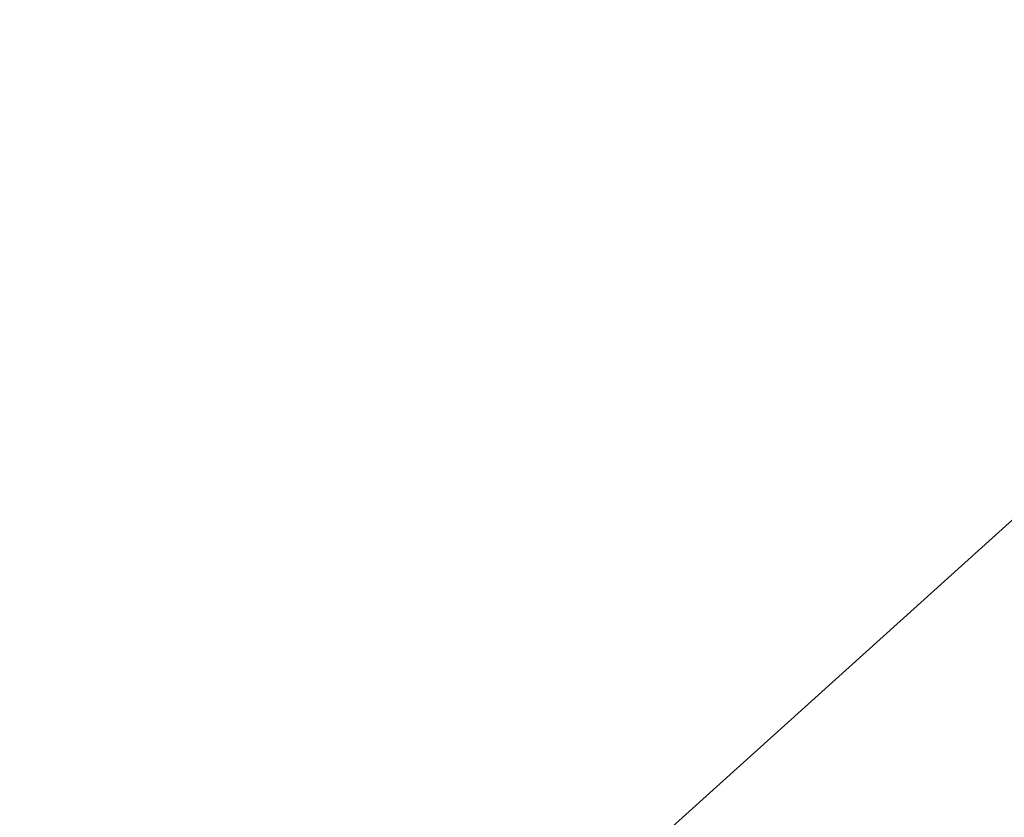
# Model space of a CAD drawing. Extents: x 7487291 to 7488682, y 5785010 to 5785505.
# Tile 157 of 256: x 7488616.65598 to 7488616.66268, y 5785405.52129 to 5785405.52671. Entities that reach past the tile are written whole.
import ezdxf

# ---------------------------------------------------------------- set-up
doc = ezdxf.new("R2010")
doc.units = 0
doc.header["$MEASUREMENT"] = 0
doc.linetypes.add('mz1.0_0.5', pattern=[1.5, 1, -0.5])
doc.layers.get('0').update_dxf_attribs({"color": 2, "linetype": 'CONTINUOUS', "lineweight": 5})
for name, color, linetype, lineweight in [('Kostka krawędz', 250, 'mz1.0_0.5', 9), ('KRAWĘZNIKI GRANITOWE', 6, 'CONTINUOUS', 18), ('pomiar', 5, 'CONTINUOUS', 5)]:
    doc.layers.add(name, color=color, linetype=linetype, lineweight=lineweight)
doc.styles.add('G7Text', font='romans.shx', dxfattribs={"width": 0.8, "oblique": 14.323945})

# ---------------------------------------------------------------- blocks, each defined once
blk = doc.blocks.new('G7PktWys')
at = {"linetype": 'Continuous', "lineweight": 0, "ltscale": 33}
h = blk.add_hatch(dxfattribs=at)
h.set_pattern_fill('DOTS', color=255, scale=100, angle=90, style=0)
h.set_pattern_definition([(90, (2, 2), (-158.75, 79.38), [0, -158.75])])
h.paths.add_polyline_path([(-0.2515702, 3.0108215), (3.7484092, 3.0108215), (3.7484092, -2.0751272), (-0.2515702, -2.0751272)])
at = {"color": 0, "linetype": 'Continuous', "lineweight": -2, "style": 'G7Text', "oblique": 14.32394, "width": 0.8, "flags": 1}
blk.add_attdef('H', (1, 1), '', height=1.8, dxfattribs=at)
at = {"color": 0, "linetype": 'Continuous', "lineweight": -2, "style": 'G7Text', "oblique": 14.32394, "width": 0.8}
blk.add_attdef('ID', (1, -1.8), '', height=0.75, dxfattribs=at)

msp = doc.modelspace()

# ---------------------------------------------------------------- linework, layer by layer
at = {"layer": 'Kostka krawędz'}
for points, elevation in [([(7488631.31, 5785404.86), (7488629.78, 5785405.99), (7488628.04, 5785406.93), (7488625.9, 5785407.59), (7488624.07, 5785407.84), (7488622.32, 5785407.77), (7488620.26, 5785407.35), (7488618.41, 5785406.61), (7488616.77, 5785405.62), (7488615.35, 5785404.34), (7488614.1, 5785402.8), (7488613.17, 5785401.1), (7488612.49, 5785399.18), (7488612.18, 5785397.18), (7488612.25, 5785394.96), (7488612.7, 5785393.16), (7488613.3, 5785391.44)], 103.65), ([(7488613.3, 5785391.44), (7488612.7, 5785393.16), (7488612.25, 5785394.96), (7488612.18, 5785397.18), (7488612.49, 5785399.18), (7488613.17, 5785401.1), (7488614.1, 5785402.8), (7488615.35, 5785404.34), (7488616.77, 5785405.62), (7488618.41, 5785406.61), (7488620.26, 5785407.35), (7488622.32, 5785407.77), (7488624.07, 5785407.84), (7488625.9, 5785407.59), (7488628.04, 5785406.93), (7488629.78, 5785405.99), (7488631.31, 5785404.86)], 103.43)]:
    msp.add_lwpolyline(points, dxfattribs=dict(at, elevation=elevation))
at = {"layer": 'KRAWĘZNIKI GRANITOWE', "elevation": 103.64}
msp.add_lwpolyline([(7488631.31, 5785404.86), (7488629.78, 5785405.99), (7488628.04, 5785406.93), (7488625.9, 5785407.59), (7488624.07, 5785407.84), (7488622.32, 5785407.77), (7488620.26, 5785407.35), (7488618.41, 5785406.61), (7488616.77, 5785405.62), (7488615.35, 5785404.34), (7488614.1, 5785402.8), (7488613.17, 5785401.1), (7488612.49, 5785399.18), (7488612.18, 5785397.18), (7488612.25, 5785394.96), (7488612.7, 5785393.16), (7488613.3, 5785391.44)], dxfattribs=at)

# ---------------------------------------------------------------- block references
at = {"layer": 'pomiar', "linetype": 'Continuous', "lineweight": 5}
msp.add_blockref('G7PktWys', (7488614.35, 5785407.6, 103.5), dxfattribs=at)

doc.saveas('drawing.dxf')
